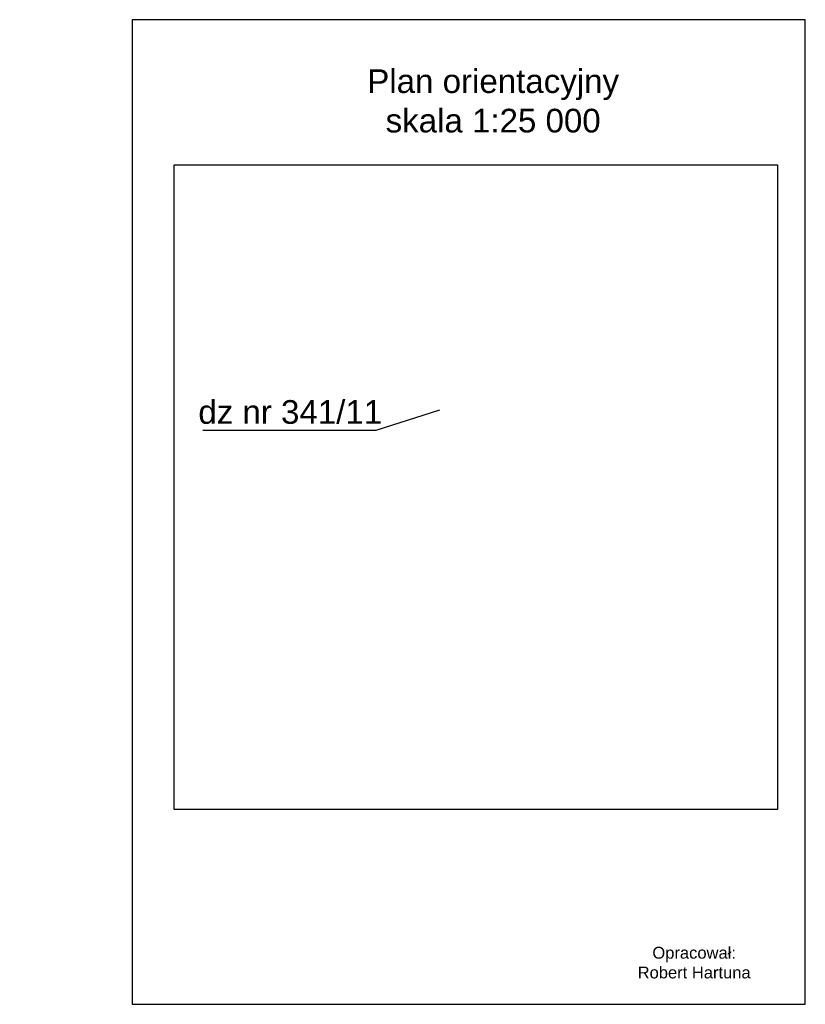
# Model space of a CAD drawing. Extents: x 5501473 to 5502075, y 5958823 to 5959120.
# Tile 8 of 8: x 5501916 to 5502075, y 5958826 to 5959026. Entities that reach past the tile are written whole.
import ezdxf

# ---------------------------------------------------------------- set-up
doc = ezdxf.new("R2010")
doc.units = 0
doc.header["$LTSCALE"] = 0.5
doc.header["$XCLIPFRAME"] = 0
doc.layers.add('t-przekroj', color=7, linetype='Continuous', lineweight=18)
doc.styles.add('to-max', font='arial.ttf', dxfattribs={"height": 1})
picture_1 = doc.add_image_def('image1.tif', size_in_pixel=(1423, 2048))

msp = doc.modelspace()

# ---------------------------------------------------------------- hatches: boundary and pattern name
at = {"linetype": 'Continuous'}
h = msp.add_hatch(dxfattribs=at)
h.set_pattern_fill('AR-CONC', color=256, scale=0.5, angle=-69, style=0)
h.set_pattern_definition([(-19, (0.002, -0.0007), (25.2048543, -87.8980382), [9.52627, -104.77627]), (-74, (0.002, -0.0007), (82.8673506, 50.6861634), [7.62127, -83.82127]), (31.4501, (2.1, -7.33), (108.0722554, -37.2152449), [8.09498, -89.04478]), (-22.8158, (23.71, 9.1), (28.9477548, -134.0709044), [14.28877, -157.1625]), (27.6355, (26.13, -2.07), (158.0354473, -66.4839663), [12.14247, -133.56717]), (-77.8158, (23.71, 9.1), (158.03572, -66.4831035), [11.43127, -125.73127]), (-48, (22.34, -5.03), (-20.56915226, -89.0969123), [9.52627, -104.77627]), (-103, (22.34, -5.03), (97.0515093, 4.1547055), [7.62127, -83.82127]), (2.4514, (20.62, -12.45), (76.4817429, -84.9419204), [8.09498, -89.04478]), (-31.5, (0.001, 0.0005), (40.02463926, 13.70959746), [0.00127, -82.80527, 0.00127, -85.09127, 0.00127, -84.124927]), (-61.5, (0.001, 0.0005), (58.7380467, -13.24052103), [0.00127, -48.51527, 0.00127, -80.90027, 0.00127, -32.054927]), (-101.5, (-10.148, 26.44), (21.62300197, -64.31804703), [0.00127, -31.75127, 0.00127, -99.06127, 0.00127, -131.44627]), (-111.5, (-14.7, 38.297), (38.41296013, -64.5885343), [0.00127, -41.27627, 0.00127, -65.78727, 0.00127, -93.34627])])
edge = h.paths.add_edge_path()
edge.add_line((5501994.328, 5958968.644), (5501915.505, 5958969.454))
edge.add_line((5501915.505, 5958982.96), (5501915.505, 5958968.796))
edge.add_line((5501994.328, 5958972.644), (5501915.505, 5958973.493))
edge.add_line((5501939.52, 5958956.474), (5501939.52, 5958973.675))

# ---------------------------------------------------------------- linework, layer by layer
at = {"color": 0, "linetype": 'ByBlock'}
msp.add_lwpolyline([(5501938.343, 5959025.509), (5501938.343, 5958825.86), (5502074.843, 5958825.86), (5502074.843, 5959025.509)], close=True, dxfattribs=at)
at = {"color": 251, "linetype": 'ByBlock'}
msp.add_lwpolyline([(5501952.657, 5958942.288), (5501987.774, 5958942.288), (5502000.749, 5958946.406)], dxfattribs=at)

# ---------------------------------------------------------------- texts
at = {"layer": 't-przekroj', "attachment_point": 5, "style": 'to-max'}
for s, insert, char_height in [('Plan orientacyjny\\Pskala 1:25 000', (5502011.535, 5959009.01), 4.8), ('Opracował:\\PRobert Hartuna', (5502052.301, 5958834.299), 2.4)]:
    msp.add_mtext(s, dxfattribs=dict(at, insert=insert, char_height=char_height))
at = {"layer": 't-przekroj', "color": 251, "insert": (5501970.379, 5958945.932), "char_height": 4.8, "attachment_point": 5, "style": 'to-max'}
msp.add_mtext('dz nr 341/11', dxfattribs=at)

# ---------------------------------------------------------------- pictures from other files: only their frames are drawn
at = {"linetype": 'Continuous'}
image = msp.add_image(picture_1, insert=(5501933.247, 5958800.415), size_in_units=(135.944, 195.652), dxfattribs=at)
image.dxf.v_pixel = (-3.5e-07, 0.095533)
image.set_boundary_path([(141.664, -0.5), (1422.5, 1367.632)])

doc.saveas('drawing.dxf')
